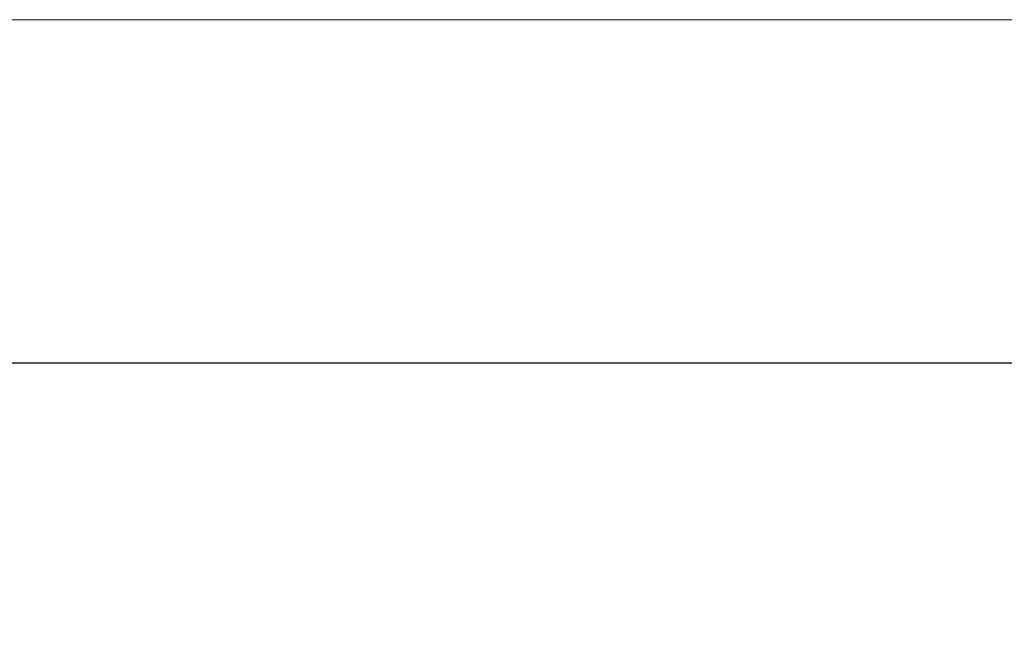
# Model space of a CAD drawing. Extents: x 23 to 884, y 6 to 258.
# Tile 7 of 12: x 131 to 189, y 222 to 258. Entities that reach past the tile are written whole.
import ezdxf
from ezdxf.enums import TextEntityAlignment as Align

# ---------------------------------------------------------------- set-up
doc = ezdxf.new("R2010")
doc.units = 0
doc.header["$MEASUREMENT"] = 0
doc.linetypes.add('Wisdot7', pattern=[0.2875, 0.125, -0.05, 0.0625, -0.05])
doc.layers.add('B_ANNO_DIM', color=7, linetype='Continuous', lineweight=18)
doc.layers.add('B_ANNO_TEXT', color=7, linetype='Continuous', lineweight=18)
doc.layers.add('B_ANNO_NOPLOT', color=47, linetype='Continuous', lineweight=18, plot=False)
doc.styles.add('Annotative', font='calibri.ttf', dxfattribs={"height": 0.0625})
doc.styles.get("Standard").update_dxf_attribs({"font": 'calibri.ttf'})
doc.dimstyles.get("Standard").update_dxf_attribs({"dimtxt": 0.0625, "dimasz": 0.0625, "dimexe": 0.03125, "dimexo": 0.03125, "dimgap": 0.03125, "dimtad": 1, "dimdec": 3, "dimzin": 3, "dimdsep": 46, "dimlunit": 4, "dimtxsty": 'Standard', "dimblk": 'OPEN30', "dimcen": 0.03125, "dimaunit": 1, "dimadec": 0, "dimazin": 3, "dimtfac": 0.75, "dimtdec": 3, "dimtofl": 0, "dimtmove": 0, "dimatfit": 3, "dimldrblk": 'OPEN30', "dimfxl": 1, "dimtfill": 1, "dimfrac": 1, "dimtolj": 1, "dimtzin": 0, "dimarcsym": 0})

# ---------------------------------------------------------------- blocks, each defined once
blk = doc.blocks.new('*U123')
at = {"layer": 'B_ANNO_NOPLOT', "flags": 128}
blk.add_lwpolyline([(15.3512, -307.1509), (15.3512, -55.1509), (339.2789, -55.1509), (339.2789, -68.2958), (393.3512, -68.2958), (393.3512, -266.6513), (331.922, -266.6513), (331.922, -307.1509)], close=True, dxfattribs=at)
at = {"layer": 'B_ANNO_DIM', "style": 'Annotative'}
blk.add_attdef('BDIM', text='', height=1.5, dxfattribs=at).set_placement((42.5774, -134.6768), align=Align.CENTER)
blk = doc.blocks.new('_Open30')
at = {"color": 0, "linetype": 'ByBlock', "lineweight": -2}
for p, q in [((-1, 0.268), (0, 0)), ((0, 0), (-1, -0.268)), ((0, 0), (-1, 0))]:
    blk.add_line(p, q, dxfattribs=at)
blk = doc.blocks.new('*D16')
at = {"layer": 'B_ANNO_DIM', "color": 0, "lineweight": -2, "transparency": 16777216}
for p, q in [((93.357, 215.165), (93.357, 238.447)), ((204.691, 215.165), (204.691, 238.447)), ((94.857, 237.697), (203.191, 237.697))]:
    blk.add_line(p, q, dxfattribs=at)
at = {"layer": 'Defpoints', "color": 0, "transparency": 16777216}
for p in [(204.691, 237.697), (93.357, 214.415), (204.691, 214.415)]:
    blk.add_point(p, dxfattribs=at)
at = {"layer": 'B_ANNO_DIM', "color": 0, "lineweight": -2, "transparency": 16777216, "xscale": 1.5, "yscale": 1.5, "zscale": 1.5, "rotation": 180}
blk.add_blockref('_Open30', (93.357, 237.697), dxfattribs=at)
at = {"layer": 'B_ANNO_DIM', "color": 0, "lineweight": -2, "transparency": 16777216, "xscale": 1.5, "yscale": 1.5, "zscale": 1.5}
blk.add_blockref('_Open30', (204.691, 237.697), dxfattribs=at)
blk = doc.blocks.new('*U59')
at = {"layer": 'B_ANNO_NOPLOT', "flags": 128}
blk.add_lwpolyline([(15.351, -307.151), (15.351, -55.151), (339.279, -55.151), (339.279, -68.296), (393.351, -68.296), (393.351, -266.651), (331.922, -266.651), (331.922, -307.151)], close=True, dxfattribs=at)
blk = doc.blocks.new('*U46')
at = {"layer": 'B_ANNO_NOPLOT', "flags": 128}
blk.add_lwpolyline([(22.5055, -324.5589), (22.5055, -72.5589), (346.4331, -72.5589), (346.4331, -85.7037), (400.5055, -85.7037), (400.5055, -284.0592), (339.0762, -284.0592), (339.0762, -324.5589)], close=True, dxfattribs=at)
at = {"layer": 'B_ANNO_TEXT'}
for tag, p in [('BN2', (271.4017, -121.9246)), ('BN3', (271.3917, -124.4304))]:
    blk.add_attdef(tag, p, '', height=1.5, dxfattribs=at)
blk.add_attdef('BN4', (269.9976, -140.0074), '', height=1.5, rotation=90, dxfattribs=at)
blk = doc.blocks.new('INS_G28_BASE')
at = {"layer": 'B_ANNO_TEXT'}
for tag, p in [('SP', (147.202, 238.4199)), ('BN', (178.9481, 158.8115)), ('ML', (212.0096, 158.7097)), ('SN', (83.1221, 134.9383)), ('PF', (93.1929, 134.9796)), ('AH1', (348.4352, 56.8925))]:
    blk.add_attdef(tag, p, '', height=1.5, dxfattribs=at)
blk.add_attdef('ET', (311.0327, 119.6896), '', height=1.5, rotation=90, dxfattribs=at)
at = {"layer": 'B_ANNO_DIM'}
dim = blk.add_linear_dim(base=(204.6908, 237.697), p1=(93.3569, 214.4148), p2=(204.6908, 214.4148), text=' ', dimstyle='Standard', override={"dimscale": 24}, dxfattribs=at)
dim.commit()
dim.dimension.update_dxf_attribs({"geometry": '*D16', "text_midpoint": (149.0239, 237.697)})

msp = doc.modelspace()

# ---------------------------------------------------------------- block references
at = {"linetype": 'Wisdot7'}
msp.add_blockref('*U123', (7.154, 313.151), dxfattribs=at)

# ---------------------------------------------------------------- next in the draw order: block references
msp.add_blockref('INS_G28_BASE', (0, 0))

# ---------------------------------------------------------------- next in the draw order: block references
msp.add_blockref('*U59', (7.154, 313.151), dxfattribs=at)

# ---------------------------------------------------------------- next in the draw order: block references
msp.add_blockref('*U46', (0, 330.559), dxfattribs=at)

doc.saveas('drawing.dxf')
